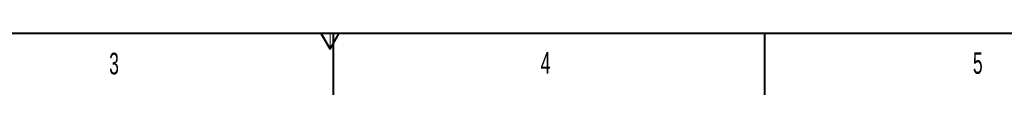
# Model space of a CAD drawing. Header units: millimetres. Extents: x 0 to 8410, y 0 to 5940.
# Tile 2 of 256: x 1597 to 3194, y 0 to 100. Entities that reach past the tile are written whole.
import ezdxf

# ---------------------------------------------------------------- set-up
doc = ezdxf.new("R2010")
doc.units = ezdxf.units.MM
doc.header["$LTSCALE"] = 10
doc.styles.add('SLDTEXTSTYLE0', font='TXT', dxfattribs={"width": 0.605})

msp = doc.modelspace()

# ---------------------------------------------------------------- linework, layer by layer
at = {"color": 7, "linetype": 'Continuous', "lineweight": 40}
for p, q in [((200, 100), (8310, 100)), ((2085, 100), (2100, 74.019238)), ((2100, 74.019238), (2115, 100)), ((2105, 100), (2105, 0)), ((2805, 0), (2805, 100))]:
    msp.add_line(p, q, dxfattribs=at)
at = {"color": 7, "linetype": 'Continuous', "lineweight": 0}
msp.add_line((2100, 74.019238), (2100, 100), dxfattribs=at)

# ---------------------------------------------------------------- texts
at = {"color": 7, "linetype": 'Continuous', "lineweight": 0, "char_height": 35, "attachment_point": 1, "style": 'SLDTEXTSTYLE0'}
for s, insert in [('3', (1741.928486, 68.190672)), ('4', (2441.655926, 69.369243)), ('5', (3142.62837, 69.146546))]:
    msp.add_mtext(s, dxfattribs=dict(at, insert=insert))

doc.saveas('drawing.dxf')
